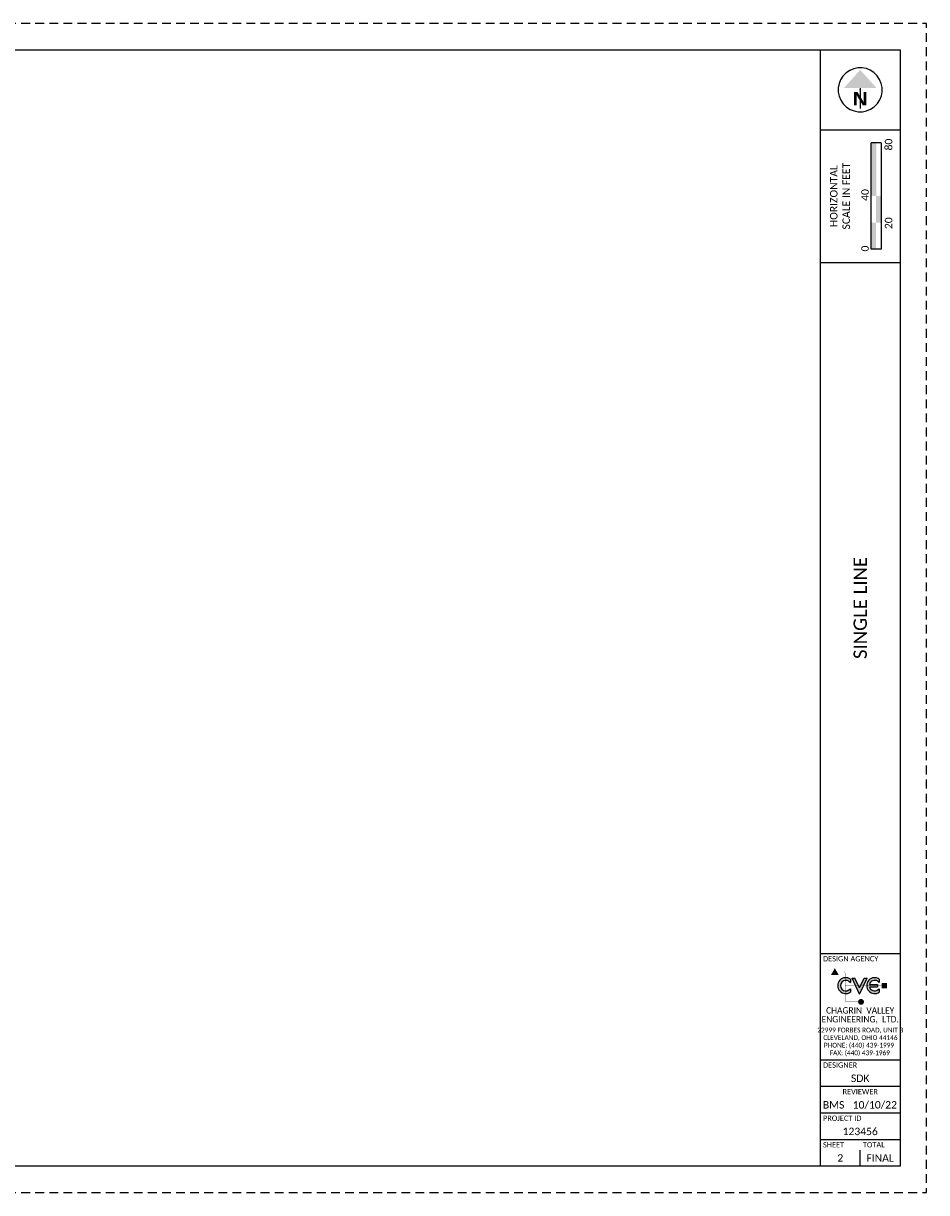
# Paper-space layout 'BG002' of a CAD drawing. Header units: feet. Extents: x 0 to 34, y 0 to 22.
# Tile 2 of 2: x 17 to 34, y 0 to 22. Entities that reach past the tile are written whole.
import ezdxf
from ezdxf.enums import TextEntityAlignment as Align

# ---------------------------------------------------------------- set-up
doc = ezdxf.new("R2010")
doc.units = ezdxf.units.FT
doc.header["$MEASUREMENT"] = 0
doc.linetypes.add('OhDOT_USTN3', pattern=[0.22, 0.165, -0.055])
for name, color, linetype in [('SH_Border', 7, 'Continuous'), ('SH_Cut_Line', 7, 'OhDOT_USTN3'), ('SH_Data', 7, 'Continuous'), ('SH_Text', 7, 'Continuous')]:
    doc.layers.add(name, color=color, linetype=linetype)
doc.styles.add('Main Title', font='ariblk.ttf', dxfattribs={"height": 0.25})
doc.styles.add('P_Straight_Normal', font='calibri.ttf', dxfattribs={"height": 0.14})
doc.styles.add('P_Straight_Title', font='calibri.ttf', dxfattribs={"height": 0.2})
doc.styles.add('X_Straight_Normal', font='calibril.ttf', dxfattribs={"height": 0.14})

# ---------------------------------------------------------------- blocks, each defined once
blk = doc.blocks.new('CVE Border Block')
at = {"layer": 'SH_Text'}
h = blk.add_hatch(color=256, dxfattribs=at)
edge = h.paths.add_edge_path()
edge.add_line((-0.2141390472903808, 0.3131638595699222), (-0.1851968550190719, 0.3337086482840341))
edge.add_line((-0.1851968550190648, 0.3337086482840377), (-0.1851968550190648, 0.2723919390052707))
edge.add_arc((-0.2720234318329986, 0.3947077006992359), 0.15, 54.63073409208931, 305.3692659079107, ccw=False)
edge.add_line((-0.1851968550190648, 0.5170234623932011), (-0.1851968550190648, 0.4557067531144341))
edge.add_line((-0.1851968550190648, 0.4557067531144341), (-0.2141390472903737, 0.476251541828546))
edge.add_arc((-0.2720234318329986, 0.3947077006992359), 0.09999999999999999, 54.63073409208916, 305.3692659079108)
blk.add_hatch(color=256, dxfattribs=at).paths.add_polyline_path([(0.07585387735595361, 0.5347077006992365), (0.1312249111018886, 0.5347077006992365), (-0.01151348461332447, 0.2347077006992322), (-0.1542518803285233, 0.5347077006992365), (-0.09888084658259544, 0.5347077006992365), (-0.01151348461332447, 0.3510836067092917)])
h = blk.add_hatch(color=256, dxfattribs=at)
edge = h.paths.add_edge_path()
edge.add_line((0.3308975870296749, 0.3131638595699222), (0.3598397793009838, 0.3337086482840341))
edge.add_line((0.3598397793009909, 0.3337086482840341), (0.3598397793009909, 0.2723919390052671))
edge.add_arc((0.2730132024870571, 0.3947077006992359), 0.15, 54.63073409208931, 305.3692659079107, ccw=False)
edge.add_line((0.3598397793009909, 0.5170234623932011), (0.3598397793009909, 0.4557067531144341))
edge.add_line((0.3598397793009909, 0.4557067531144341), (0.330897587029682, 0.476251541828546))
edge.add_arc((0.2730132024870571, 0.3947077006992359), 0.09999999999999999, 54.63073409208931, 168.4630409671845)
edge.add_line((0.175033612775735, 0.4147077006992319), (0.3225466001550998, 0.4147077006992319))
edge.add_line((0.3225466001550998, 0.4147077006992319), (0.3225466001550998, 0.3747077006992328))
edge.add_line((0.3225466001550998, 0.3747077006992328), (0.175033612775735, 0.3747077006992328))
edge.add_arc((0.2730132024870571, 0.3947077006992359), 0.09999999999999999, 191.5369590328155, 305.3692659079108)
for p, q in [((-0.2141390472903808, 0.476251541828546), (-0.1851968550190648, 0.4557067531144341)), ((-0.1851968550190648, 0.5170234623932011), (-0.1851968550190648, 0.4557067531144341)), ((-0.1542518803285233, 0.5347077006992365), (-0.09888084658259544, 0.5347077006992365)), ((-0.01151348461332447, 0.2347077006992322), (-0.1542518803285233, 0.5347077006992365)), ((-0.01151348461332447, 0.3510836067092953), (-0.09888084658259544, 0.5347077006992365)), ((-0.01151348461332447, 0.2347077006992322), (0.1312249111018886, 0.5347077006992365)), ((-0.01151348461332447, 0.3510836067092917), (0.07585387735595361, 0.5347077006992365)), ((0.07585387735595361, 0.5347077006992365), (0.1312249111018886, 0.5347077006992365)), ((0.3308975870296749, 0.476251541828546), (0.3598397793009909, 0.4557067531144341)), ((0.3598397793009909, 0.5170234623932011), (0.3598397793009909, 0.4557067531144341)), ((-0.2141390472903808, 0.3131638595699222), (-0.1851968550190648, 0.3337086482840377)), ((-0.1851968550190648, 0.3337086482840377), (-0.1851968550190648, 0.2723919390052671)), ((0.175033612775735, 0.4147077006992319), (0.3225466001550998, 0.4147077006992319)), ((0.175033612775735, 0.3747077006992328), (0.3225466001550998, 0.3747077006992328)), ((0.3225466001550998, 0.4147077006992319), (0.3225466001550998, 0.3747077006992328)), ((0.3308975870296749, 0.3131638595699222), (0.3598397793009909, 0.3337086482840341)), ((0.3598397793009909, 0.3337086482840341), (0.3598397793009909, 0.2723919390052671))]:
    blk.add_line(p, q, dxfattribs=at)
at = {"layer": 'SH_Text', "const_width": 0.005}
blk.add_lwpolyline([(-0.4399379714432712, 0.6573530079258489), (-0.3104128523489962, 0.6573530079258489, -0.4142135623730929), (-0.2854128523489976, 0.6323530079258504), (-0.2854128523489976, 0.1140082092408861, 0.4142135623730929), (-0.260412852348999, 0.08900820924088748), (0.01557154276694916, 0.08900820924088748)], format="xyb", dxfattribs=at)
blk.add_lwpolyline([(-0.2854128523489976, 0.3947077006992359), (0.4564860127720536, 0.3947077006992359)], dxfattribs=at)
at = {"layer": 'SH_Text', "const_width": 0.055}
blk.add_lwpolyline([(-0.01192845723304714, 0.08900820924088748, 1), (0.04307154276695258, 0.08900820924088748, 1)], format="xyb", close=True, dxfattribs=at)
at = {"layer": 'SH_Text'}
for centre, radius, start, end in [((-0.2720234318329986, 0.3947077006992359), 0.15, 54.6307340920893, 305.3692659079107), ((-0.2720234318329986, 0.3947077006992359), 0.09999999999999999, 54.6307340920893, 305.3692659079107), ((0.2730132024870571, 0.3947077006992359), 0.15, 54.6307340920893, 305.3692659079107), ((0.2730132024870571, 0.3947077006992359), 0.09999999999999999, 54.6307340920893, 168.4630409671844), ((0.2730132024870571, 0.3947077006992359), 0.09999999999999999, 191.5369590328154, 305.3692659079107)]:
    blk.add_arc(centre, radius, start, end, dxfattribs=at)
for points in [[(-0.4774379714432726, 0.7223049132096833), (-0.5524379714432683, 0.5924011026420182), (-0.4024379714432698, 0.5924011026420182)], [(0.4064860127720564, 0.444707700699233), (0.5064860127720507, 0.444707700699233), (0.4064860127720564, 0.3447077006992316), (0.5064860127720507, 0.3447077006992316)]]:
    blk.add_solid(points, dxfattribs=at)
at = {"layer": 'SH_Text', "style": 'P_Straight_Normal', "width": 0.95}
for s, p in [('ENGINEERING,  LTD.', (0, -0.1779800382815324)), ('CHAGRIN  VALLEY', (0, -0.01140769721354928))]:
    blk.add_text(s, height=0.12, dxfattribs=at).set_placement(p, align=Align.TOP_CENTER)
at = {"layer": 'SH_Text', "style": 'P_Straight_Normal', "width": 0.85}
for s, p in [('22999 FORBES ROAD, UNIT B', (0.00327966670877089, -0.4857706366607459)), ('CLEVELAND, OHIO 44146', (0.00327966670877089, -0.6286573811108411)), ('PHONE: (440) 439-1999 ', (-0.006695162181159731, -0.77089561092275)), ('FAX: (440) 439-1969', (-0.006695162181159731, -0.9149369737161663))]:
    blk.add_text(s, height=0.09, dxfattribs=at).set_placement(p, align=Align.CENTER)
blk = doc.blocks.new('ODOT Border-1 Line-North Arrow-Scale')
at = {"layer": 'SH_Data', "extrusion": (0, 0, -1)}
blk.add_hatch(color=256, dxfattribs=at).paths.add_polyline_path([(-33.05083298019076, 18.7499997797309), (-33.05083298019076, 19.7499997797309), (-33.04999964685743, 19.7499997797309), (-32.95666631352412, 19.7499997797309), (-32.95666631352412, 18.7499997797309)])
at = {"layer": 'SH_Data'}
for points in [[(33.04999964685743, 18.2499997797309), (33.04999964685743, 18.7499997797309), (33.14333298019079, 18.7499997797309), (33.14333298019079, 18.2499997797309)], [(32.95666631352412, 17.7499997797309), (32.95666631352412, 18.2499997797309), (33.04999964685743, 18.2499997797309), (33.04999964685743, 17.7499997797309)]]:
    blk.add_hatch(color=256, dxfattribs=at).paths.add_polyline_path(points)
at = {"layer": 'SH_Border'}
for p, q in [((31.99999964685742, 0.4999997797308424), (31.99999964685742, 21.49999977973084)), ((31.99999964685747, 19.9999997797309), (33.49999964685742, 19.9999997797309)), ((31.99999964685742, 17.4999997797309), (33.49999964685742, 17.4999997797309)), ((31.99999964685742, 4.499999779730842), (33.49999964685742, 4.499999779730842)), ((31.99999964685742, 2.499999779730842), (33.49999964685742, 2.499999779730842)), ((31.99999964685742, 1.999999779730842), (33.49999964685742, 1.999999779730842)), ((31.99999964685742, 1.499999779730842), (33.49999964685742, 1.499999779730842)), ((31.99999964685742, 0.9999997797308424), (33.49999964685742, 0.9999997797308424)), ((32.74999964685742, 0.4999997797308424), (32.74999964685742, 0.7999997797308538))]:
    blk.add_line(p, q, dxfattribs=at)
at = {"layer": 'SH_Border', "flags": 128}
blk.add_lwpolyline([(1.499999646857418, 21.49999977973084), (33.49999964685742, 21.49999977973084), (33.49999964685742, 0.4999997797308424), (1.499999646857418, 0.4999997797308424)], close=True, dxfattribs=at)
at = {"layer": 'SH_Cut_Line', "flags": 128}
blk.add_lwpolyline([(-3.531425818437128e-07, -2.202691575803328e-07), (33.99999964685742, -2.202691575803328e-07), (33.99999964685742, 21.99999977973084), (-3.531425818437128e-07, 21.99999977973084)], close=True, dxfattribs=at)
at = {"layer": 'SH_Data'}
for p, q in [((32.95666631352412, 17.7499997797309), (32.95666631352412, 19.7499997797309)), ((33.14416631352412, 19.7499997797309), (32.95666631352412, 19.7499997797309)), ((33.14416631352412, 19.7499997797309), (33.14416631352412, 17.7499997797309)), ((33.14416631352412, 17.7499997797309), (32.95666631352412, 17.7499997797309))]:
    blk.add_line(p, q, dxfattribs=at)
blk.add_point((32.74999964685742, 20.7499997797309), dxfattribs=at)
at = {"layer": 'SH_Text'}
blk.add_blockref('CVE Border Block', (32.74999964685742, 3.499999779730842), dxfattribs=at)
at = {"layer": 'SH_Text', "style": 'P_Straight_Normal'}
blk.add_text('0', height=0.14, rotation=90, dxfattribs=at).set_placement((32.84049964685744, 17.76330813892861), align=Align.MIDDLE_CENTER)
at = {"layer": 'SH_Text', "style": 'X_Straight_Normal'}
for s, p in [('DESIGN AGENCY', (32.04999964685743, 4.449999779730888)), ('DESIGNER', (32.04999964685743, 2.449999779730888)), ('PROJECT ID', (32.04999964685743, 1.449999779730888)), ('SHEET', (32.04999964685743, 0.9499997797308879)), ('TOTAL', (32.79999964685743, 0.9499997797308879))]:
    blk.add_text(s, height=0.1, dxfattribs=at).set_placement(p, align=Align.TOP_LEFT)
blk.add_text('REVIEWER', height=0.1, dxfattribs=at).set_placement((32.74999964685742, 1.949999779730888), align=Align.TOP_CENTER)
at = {"layer": 'SH_Text', "insert": (32.36958298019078, 18.7499997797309), "char_height": 0.14, "attachment_point": 5, "rotation": 90, "style": 'X_Straight_Normal'}
blk.add_mtext('HORIZONTAL\\PSCALE IN FEET', dxfattribs=at)
at = {"layer": 'SH_Text'}
for tag, height, rotation, style, p in [('0', 0.14, 90, 'P_Straight_Normal', (33.28366631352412, 19.72037942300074)), ('0', 0.14, 90, 'P_Straight_Normal', (32.84049964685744, 18.77037051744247)), ('0', 0.14, 90, 'P_Straight_Normal', (33.28366631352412, 18.24064057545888)), ('SHEET-TITLE&DESCRIPTION', 0.25, 90, 'P_Straight_Title', (32.74999964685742, 10.99999977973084)), ('XXX', 0.14, 0.14, 'P_Straight_Normal', (32.24999964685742, 1.651666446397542)), ('MM/DD/YY', 0.14, 0.14, 'P_Straight_Normal', (33.02499964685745, 1.651666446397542))]:
    blk.add_attdef(tag, text='', height=height, rotation=rotation, dxfattribs=dict(at, style=style)).set_placement(p, align=Align.MIDDLE_CENTER)
at = {"layer": 'SH_Text', "style": 'P_Straight_Normal'}
blk.add_attdef('CTY-IR-##.##2', text='', height=0.25, rotation=90, dxfattribs=at).set_placement((0.5999996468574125, 0.599999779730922), align=Align.TOP_LEFT)
for tag, p in [('XXX', (32.74999964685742, 2.151666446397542)), ('PID', (32.74999964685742, 1.151666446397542)), ('SHEET-NO.', (32.37499964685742, 0.6516664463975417)), ('SHEET-TOTAL', (33.12499964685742, 0.6516664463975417))]:
    blk.add_attdef(tag, text='', height=0.14, dxfattribs=at).set_placement(p, align=Align.MIDDLE_CENTER)
blk = doc.blocks.new('Sheet Border North Arrow')
at = {"layer": 'SH_Text'}
blk.add_hatch(color=256, dxfattribs=at).paths.add_polyline_path([(-0.307591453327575, 0.03250311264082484), (-8.119994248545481e-06, 0.3737531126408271), (0.3075752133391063, 0.03250311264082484)])
blk.add_line((-8.119994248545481e-06, 0.03250311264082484), (-8.119994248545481e-06, -0.3542468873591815), dxfattribs=at)
blk.add_arc((0, 0), 0.4148070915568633, 129.7798388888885, 129.7633166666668, dxfattribs=at)
blk.add_point((-8.119994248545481e-06, 3.112640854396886e-06), dxfattribs=at)
blk.add_point((-8.119994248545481e-06, 3.112640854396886e-06), dxfattribs=at)
at = {"layer": 'SH_Text', "style": 'Main Title'}
blk.add_text('N', height=0.25, dxfattribs=at).set_placement((-8.119994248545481e-06, -0.1663302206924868), align=Align.MIDDLE_CENTER)

psp = doc.layouts.new('BG002')

# ---------------------------------------------------------------- block references
at = {"layer": 'SH_Data'}
ref = psp.add_blockref('ODOT Border-1 Line-North Arrow-Scale', (3.531425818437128e-07, 2.202691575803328e-07), dxfattribs=at)
ref.add_attrib('SHEET-NO.', '2', dxfattribs={"layer": 'SH_Text', "height": 0.14, "style": 'P_Straight_Normal'}).set_placement((32.375, 0.6516666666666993), align=Align.MIDDLE_CENTER)
ref.add_attrib('SHEET-TOTAL', 'FINAL', dxfattribs={"layer": 'SH_Text', "height": 0.14, "style": 'P_Straight_Normal'}).set_placement((33.125, 0.6516666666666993), align=Align.MIDDLE_CENTER)
ref.add_attrib('PID', '123456', dxfattribs={"layer": 'SH_Text', "height": 0.14, "style": 'P_Straight_Normal'}).set_placement((32.75, 1.151666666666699), align=Align.MIDDLE_CENTER)
ref.add_attrib('XXX', 'SDK', dxfattribs={"layer": 'SH_Text', "height": 0.14, "style": 'P_Straight_Normal'}).set_placement((32.75, 2.151666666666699), align=Align.MIDDLE_CENTER)
ref.add_attrib('XXX', 'BMS', dxfattribs={"layer": 'SH_Text', "height": 0.14, "rotation": 0.14, "style": 'P_Straight_Normal'}).set_placement((32.25, 1.651666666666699), align=Align.MIDDLE_CENTER)
ref.add_attrib('MM/DD/YY', '10/10/22', dxfattribs={"layer": 'SH_Text', "height": 0.14, "rotation": 0.14, "style": 'P_Straight_Normal'}).set_placement((33.02500000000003, 1.651666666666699), align=Align.MIDDLE_CENTER)
ref.add_attrib('SHEET-TITLE&DESCRIPTION', 'SINGLE LINE', dxfattribs={"layer": 'SH_Text', "height": 0.25, "rotation": 90, "style": 'P_Straight_Title'}).set_placement((32.75, 11), align=Align.MIDDLE_CENTER)
ref.add_attrib('0', '20', dxfattribs={"layer": 'SH_Text', "height": 0.14, "rotation": 90, "style": 'P_Straight_Normal'}).set_placement((33.2836666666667, 18.24064079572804), align=Align.MIDDLE_CENTER)
ref.add_attrib('0', '40', dxfattribs={"layer": 'SH_Text', "height": 0.14, "rotation": 90, "style": 'P_Straight_Normal'}).set_placement((32.84050000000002, 18.77037073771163), align=Align.MIDDLE_CENTER)
ref.add_attrib('0', '80', dxfattribs={"layer": 'SH_Text', "height": 0.14, "rotation": 90, "style": 'P_Straight_Normal'}).set_placement((33.2836666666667, 19.72037964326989), align=Align.MIDDLE_CENTER)
psp.add_blockref('Sheet Border North Arrow', (32.75, 20.75000000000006), dxfattribs=at)

doc.saveas('drawing.dxf')
